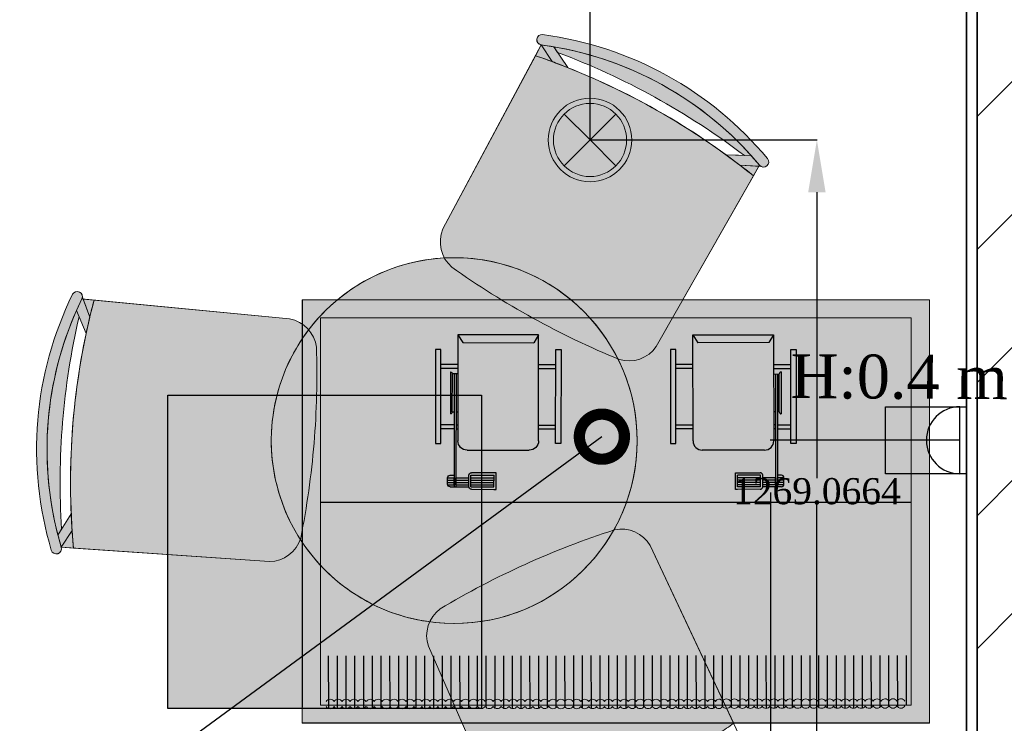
# Model space of a CAD drawing. Header units: inches. Extents: x -78787 to 29484, y -9517 to 23232.
# Tile 41 of 256: x -11656 to -9772, y 1234 to 2580. Entities that reach past the tile are written whole.
import ezdxf
from ezdxf import colors
from ezdxf.entities.mleader import LeaderData, LeaderLine
from ezdxf.math import Vec2, Vec3

# ---------------------------------------------------------------- set-up
doc = ezdxf.new("R2010")
doc.units = ezdxf.units.IN
doc.header["$MEASUREMENT"] = 0
doc.linetypes.add('Hidden', pattern=[317.5, 211.666667, -105.833333])
for name, color, linetype in [('- განათება', 7, 'Continuous'), ('- მექანიკური ნაწილი', 7, 'Continuous'), ('- საშტეფცელო როზეტები', 7, 'Continuous'), ('New_Structural - Bearing', 7, 'Continuous'), ('Structural - Bearing', 7, 'Continuous')]:
    doc.layers.add(name, color=color, linetype=linetype)
for name, color, linetype, lineweight in [('Drawing & Figure_Pen_No__1', 7, 'Continuous', 13), ('heating-cooling1', 7, 'Continuous', 0), ('HVAC Room Number', 7, 'Continuous', 0), ('New_Structural - Bearing_Pen_No__6', 5, 'Continuous', 35)]:
    doc.layers.add(name, color=color, linetype=linetype, lineweight=lineweight)
for name, color, linetype, lineweight, true_color in [('Drawing & Figure_Pen_No__62', 7, 'Continuous', 20, 0xaaaaaa), ('New_Interior - Lamp_Pen_No__77', 7, 'Continuous', 20, 0xffeb28), ('New_Structural - Bearing_Pen_No__57', 7, 'Continuous', 25, 0xdcd214), ('Structural - Bearing_Pen_No__102', 7, 'Continuous', 13, 0xcccccc)]:
    doc.layers.add(name, color=color, linetype=linetype, lineweight=lineweight, true_color=true_color)
doc.styles.add('CT', font='ARIALN.TTF', dxfattribs={"height": 200})
doc.styles.get("Standard").update_dxf_attribs({"font": 'arial.ttf'})
doc.dimstyles.get("Standard").update_dxf_attribs({"dimtxt": 0.18, "dimasz": 0.18, "dimexe": 0.18, "dimexo": 0.0625, "dimgap": 0.09, "dimtad": 0, "dimtih": 1, "dimtoh": 1, "dimdec": 4, "dimzin": 0, "dimdsep": 46, "dimtxsty": 'Standard', "dimcen": 0.09, "dimadec": 0, "dimazin": 0, "dimtfac": 1, "dimtdec": 4, "dimtofl": 0, "dimtmove": 0, "dimatfit": 3, "dimfxl": 1, "dimtolj": 1, "dimtzin": 0, "dimarcsym": 0})

# ---------------------------------------------------------------- blocks, each defined once
blk = doc.blocks.new('Wall_104', base_point=(-35063.8, 20838))
at = {"layer": 'New_Structural - Bearing_Pen_No__57', "linetype": 'Continuous', "lineweight": 25, "true_color": 0xdcd214}
h = blk.add_hatch(dxfattribs=at)
h.set_pattern_fill('MASONRY_BLOCK', color=52, style=0, pattern_type=2)
h.set_pattern_definition([(45, (0, 0), (-127.2792, 127.2792), [])])
h.paths.add_polyline_path([(-35083.8, 20879.6), (-35083.8, 23994.3), (-35163.8, 23994.3), (-35163.8, 20846.3)])
at = {"layer": 'New_Structural - Bearing_Pen_No__6', "color": 5, "linetype": 'Continuous', "lineweight": 35}
blk.add_line((-35163.8, 23994.3), (-35163.8, 20846.3), dxfattribs=at)
at = {"layer": 'New_Structural - Bearing_Pen_No__6', "color": 5, "linetype": 'Continuous', "lineweight": 35, "flags": 128}
blk.add_lwpolyline([(-35183.8, 23994.3), (-35183.8, 20838)], dxfattribs=at)
blk = doc.blocks.new('Beam_7', base_point=(-35008.8, 14663))
at = {"layer": 'Structural - Bearing_Pen_No__102', "color": 254, "linetype": 'Hidden', "lineweight": 13, "true_color": 0xcccccc}
blk.add_line((-35183.8, 20838), (-35183.8, 26488), dxfattribs=at)
blk = doc.blocks.new('- საშტეფცელო როზეტი IP22')
at = {"layer": '- საშტეფცელო როზეტები', "color": 5}
for p, q in [((8536.7, 3822.7), (8536.7, 3888.1)), ((8472.6, 3758.6), (8600.9, 3758.6))]:
    blk.add_line(p, q, dxfattribs=at)
blk.add_arc((8536.7, 3758.6), 64.1, 0, 180, dxfattribs=at)
blk = doc.blocks.new('1 ჩარჩო')
at = {"layer": '- საშტეფცელო როზეტები', "color": 5}
blk.add_lwpolyline([(7775.1, 3905.1), (7903.3, 3905.1), (7903.3, 3750.1), (7775.1, 3750.1)], close=True, dxfattribs=at)
blk = doc.blocks.new('asd1q3wdscqewdscx')
h = blk.add_hatch(color=8)
h.dxf.hatch_style = 1
h.paths.add_polyline_path([(45549, 30865), (45532, 30865), (45532, 30791), (45549, 30791)])
h.paths.add_polyline_path([(45549, 31289), (45532, 31289), (45532, 31215), (45549, 31215)])
h.paths.add_polyline_path([(45874, 31312), (45467, 31312), (45467, 31289), (45874, 31289)])
h.paths.add_polyline_path([(45811, 31289), (45794, 31289), (45794, 31231), (45811, 31231)])
h.paths.add_polyline_path([(45811, 31223), (45794, 31223), (45794, 31215), (45811, 31215)])
h = blk.add_hatch(color=7)
h.dxf.hatch_style = 1
h.paths.add_polyline_path([(45746.1, 31247), (45563.9, 31247, 0.376607), (45573, 31239), (45737, 31239, 0.376607)])
h = blk.add_hatch(color=256)
h.dxf.hatch_style = 1
h.paths.add_polyline_path([(46062, 31223), (46053, 31223), (46053, 31167), (46062, 31167)])
h.paths.add_polyline_path([(46053, 31258.8), (46053, 31231), (46062, 31231), (46062, 31248, 0.361621)])
h.paths.add_polyline_path([(46043, 31259), (46033, 31259), (46033, 31231), (46043, 31231)])
h.paths.add_polyline_path([(46023, 31259, 0.414214), (46012, 31248), (46012, 31231), (46023, 31231)])
h.paths.add_polyline_path([(46023, 31223), (46012, 31223), (46012, 31167), (46023, 31167)])
h.paths.add_polyline_path([(46043, 31223), (46033, 31223), (46033, 31167), (46043, 31167)])
h.paths.add_polyline_path([(46073, 31156, 0.414214), (46062, 31167), (46012, 31167, 0.414214), (46001, 31156), (46001, 31058), (46001, 31049), (46073, 31049), (46073, 31058)])
h.paths.add_polyline_path([(46062, 31058), (46012, 31058), (46012, 31158), (46062, 31158)], flags=16)
at = {"true_color": 0x8fa35c}
h = blk.add_hatch(color=55, dxfattribs=at)
h.dxf.hatch_style = 1
h.paths.add_polyline_path([(46053, 31223), (46043, 31223), (46043, 31167), (46053, 31167)])
h.paths.add_polyline_path([(46053, 31258.8, 0.045741), (46051, 31259), (46043, 31259), (46043, 31231), (46053, 31231)])
h.paths.add_polyline_path([(46033, 31259), (46023, 31259), (46023, 31231), (46033, 31231)])
h.paths.add_polyline_path([(46023, 31158), (46012, 31158), (46012, 31058), (46023, 31058)])
h.paths.add_polyline_path([(46033, 31158), (46023, 31158), (46023, 31058), (46033, 31058)])
h.paths.add_polyline_path([(46043, 31158), (46033, 31158), (46033, 31058), (46043, 31058)])
h.paths.add_polyline_path([(46053, 31158), (46043, 31158), (46043, 31058), (46053, 31058)])
h.paths.add_polyline_path([(46062, 31158), (46053, 31158), (46053, 31058), (46062, 31058)])
at = {"true_color": 0xb4794b}
h = blk.add_hatch(color=35, dxfattribs=at)
h.dxf.hatch_style = 1
h.paths.add_polyline_path([(45903, 31174.6, 0.414214), (45862.6, 31215), (45403, 31215), (45437, 31193.9), (45437, 30886.1), (45403, 30865), (45862.6, 30865, 0.414214), (45903, 30905.4)])
h = blk.add_hatch(color=7)
h.dxf.hatch_style = 1
h.paths.add_polyline_path([(45737, 31239), (45573, 31239), (45573, 31231), (45737, 31231)])
at = {"true_color": 0x40b2bf}
h = blk.add_hatch(color=143, dxfattribs=at)
h.dxf.hatch_style = 1
h.paths.add_polyline_path([(45737, 31231), (45573, 31231), (45573, 31223), (45737, 31223)])
h = blk.add_hatch(color=7)
h.dxf.hatch_style = 1
h.paths.add_polyline_path([(45737, 31223), (45573, 31223), (45573, 31215), (45737, 31215)])
h = blk.add_hatch(color=143, dxfattribs=at)
h.dxf.hatch_style = 1
h.paths.add_polyline_path([(46062, 31231), (46053, 31231), (46023, 31231), (45737, 31231), (45737, 31223), (46062, 31223)])
at = {"true_color": 0x8fa35c}
h = blk.add_hatch(color=55, dxfattribs=at)
h.dxf.hatch_style = 1
h.paths.add_polyline_path([(46033, 31223), (46023, 31223), (46023, 31167), (46033, 31167)])
h = blk.add_hatch(color=8)
h.dxf.hatch_style = 1
h.paths.add_polyline_path([(45811, 30865), (45794, 30865), (45794, 30791), (45811, 30791)])
h = blk.add_hatch(color=8)
h.dxf.hatch_style = 1
h.paths.add_polyline_path([(45874, 30791), (45467, 30791), (45467, 30768), (45874, 30768)])
for p, q in [((45467, 31289), (45467, 31312)), ((45467, 31312), (45874, 31312)), ((45874, 31289), (45467, 31289)), ((45532, 31215), (45532, 31289)), ((45549, 31215), (45549, 31289)), ((45794, 31231), (45794, 31289)), ((45811, 31231), (45811, 31289)), ((45874, 31312), (45874, 31289)), ((45563.9, 31247), (45746.1, 31247)), ((46012, 31248), (46012, 31231)), ((46051, 31259), (46023, 31259)), ((46023, 31259), (46023, 31231)), ((46033, 31259), (46033, 31231)), ((46043, 31259), (46043, 31231)), ((46053, 31259), (46053, 31231)), ((46062, 31248), (46062, 31167)), ((45403, 31215), (45862.6, 31215)), ((45403, 31215), (45437, 31193.9)), ((45403, 30865), (45403, 31215)), ((45573, 31215), (45573, 31239)), ((45737, 31239), (45573, 31239)), ((45573, 31231), (46062, 31231)), ((45573, 31223), (46062, 31223)), ((45737, 31239), (45737, 31231)), ((45737, 31223), (45737, 31215)), ((45794, 31223), (45794, 31215)), ((45811, 31223), (45811, 31215)), ((46053, 31231), (46023, 31231)), ((46053, 31223), (46023, 31223)), ((46023, 31223), (46023, 31167)), ((46033, 31223), (46033, 31167)), ((46043, 31223), (46043, 31167)), ((46053, 31231), (46062, 31231)), ((46053, 31223), (46062, 31223)), ((46053, 31223), (46053, 31167)), ((45437, 31193.9), (45437, 30886.1)), ((45903, 31174.6), (45903, 30905.4)), ((46062, 31167), (46012, 31167)), ((46001, 31058), (46001, 31156)), ((46062, 31158), (46012, 31158)), ((46012, 31158), (46012, 31058)), ((46023, 31158), (46023, 31058)), ((46033, 31158), (46033, 31058)), ((46043, 31158), (46043, 31058)), ((46053, 31158), (46053, 31058)), ((46062, 31158), (46062, 31058)), ((46073, 31156), (46073, 31058)), ((46001, 31049), (46001, 31058)), ((46073, 31049), (46001, 31049)), ((46062, 31058), (46012, 31058)), ((46073, 31058), (46073, 31049)), ((45403, 30865), (45437, 30886.1)), ((45862.6, 30865), (45403, 30865)), ((45532, 30865), (45532, 30791)), ((45549, 30865), (45549, 30791)), ((45794, 30865), (45794, 30791)), ((45811, 30865), (45811, 30791)), ((45874, 30791), (45467, 30791)), ((45467, 30791), (45467, 30768)), ((45874, 30768), (45874, 30791)), ((45467, 30768), (45874, 30768))]:
    blk.add_line(p, q)
for centre, radius, start, end in [((45573, 31248.2), 9.19, 187.4531, 270), ((45737, 31248.2), 9.19, 270, 352.5469), ((46023, 31248), 11, 90, 180), ((46051, 31248), 11, 0, 90), ((45862.6, 31174.6), 40.4, 0, 90), ((46012, 31156), 11, 90, 180), ((46062, 31156), 11, 0, 90), ((45862.6, 30905.4), 40.4, 270, 0)]:
    blk.add_arc(centre, radius, start, end)
blk = doc.blocks.new('asdasda')
at = {"lineweight": 0, "true_color": 0xffffff}
h = blk.add_hatch(color=7, dxfattribs=at)
h.dxf.hatch_style = 1
h.paths.add_polyline_path([(757.4, 504.2), (22.6, 504.2), (22.6, 22.6), (757.4, 22.6)], flags=0)
h.paths.add_polyline_path([(780, 526.8), (0, 526.8), (0, 0), (780, 0)])
h.paths.add_polyline_path([(22.6, 504.2), (757.4, 504.2), (757.4, 22.6), (22.6, 22.6)], flags=16)
h = blk.add_hatch(color=7, dxfattribs=at)
h.dxf.hatch_style = 1
h.paths.add_polyline_path([(757.4, 504.2), (22.6, 504.2), (22.6, 22.6), (757.4, 22.6)])
h = blk.add_hatch(color=7)
h.dxf.hatch_style = 1
h.paths.add_polyline_path([(22.8, 255.2), (22.8, 243.7), (757.4, 244.3), (757.4, 255.8)])
at = {"true_color": 0xfb1004}
h = blk.add_hatch(color=1, dxfattribs=at)
h.dxf.hatch_style = 1
h.set_gradient(color1=(255, 0, 0), color2=(0, 0, 255), tint=1)
h.paths.add_polyline_path([(740.4, 210.2), (740.4, 134.5, -1), (717.1, 134.4), (717, 209.8, 1), (673.8, 209.8), (673.9, 134.5, -1.005911), (650.8, 134.2), (650.7, 210, 1.002343), (607.7, 209.6), (607.8, 134.4, -1), (584.4, 134.3), (584.4, 210, 1.002343), (541.4, 209.6), (541.4, 134.3, -1), (518.1, 134.3), (518, 209.7, 1), (474.8, 209.6), (474.9, 134.2, -1), (451.8, 134), (451.7, 209.8, 1.00525), (408.7, 209.3), (408.8, 134.3, -1), (385.4, 134.3), (385.4, 209.7, 1), (342.1, 209.6), (342.2, 134.3, -1.005302), (319.1, 133.9), (319, 209.7, 1.00522), (276, 209.2), (276.1, 134.2, -1), (252.8, 134.2), (252.7, 209.8, 1.005275), (209.7, 209.3), (209.8, 134.3, -1), (186.4, 134.3), (186.4, 209.7, 1.005275), (143.4, 209.2), (143.4, 134.2, -1), (120.1, 134.2), (120, 209.8, 1.005275), (77, 209.3), (77.1, 134.3, -1), (53.8, 134.3), (53.7, 209.6, 0.415483), (31.5, 231.6), (22.6, 231.6), (22.6, 221.5), (32, 221.5, -0.414214), (43.6, 209.9), (43.7, 134.6, 0.999973), (86.9, 134.6), (86.9, 209.7, -1.008192), (110, 210.1), (110, 134.5, 1.011383), (153.3, 135.1), (153.2, 209.9, -0.994909), (176.3, 210.1), (176.4, 134.6, 1.011379), (219.6, 135.1), (219.5, 210, -0.994909), (242.6, 210.1), (242.7, 134.5, 1), (285.9, 134.5), (285.9, 209.9, -0.994909), (309, 210.1), (309, 134.4, 1), (352.3, 134.5), (352.2, 209.9), (352.2, 210, -1), (375.3, 210.2), (375.4, 134.6, 1), (418.6, 134.7), (418.5, 210, -0.994909), (441.6, 210.2), (441.7, 134.6, 1), (484.9, 134.6), (484.9, 210, -1), (508, 210.2), (508, 134.6, 1), (551.3, 134.6), (551.2, 210, -1), (574.3, 210.3), (574.4, 134.7, 1), (617.6, 134.7), (617.5, 210.1, -1), (640.6, 210.3), (640.7, 134.7, 1), (683.9, 134.8), (683.9, 210.1, -1), (707, 210.4), (707, 134.8, 1), (750.3, 134.8), (750.2, 210.2, -0.303251), (757.4, 221), (757.4, 231.4, 0.354482)])
h = blk.add_hatch(color=250)
h.dxf.hatch_style = 1
h.paths.add_polyline_path([(757.4, 97.8), (757.4, 109.3), (22.6, 108.7), (22.6, 97.2)])
h = blk.add_hatch(color=7)
h.dxf.hatch_style = 1
h.paths.add_polyline_path([(22.9, 102), (22.9, 90.5), (757.4, 91.1), (757.4, 102.6)])
blk.add_line((22.6, 275), (757.4, 275))
at = {"color": 250}
blk.add_line((780, 0), (0, 0), dxfattribs=at)
for points in [[(0, 526.8), (0, 20)], [(32.5, 83.8), (32.6, 18.6)], [(43.4, 83.8), (43.5, 18.2)], [(54.3, 83.8), (54.3, 18.1)], [(65.2, 83.8), (65.2, 18.2)], [(76.1, 83.8), (76.1, 18.4)], [(86.9, 83.8), (87, 18.5)], [(97.8, 83.9), (97.9, 19.1)], [(108.7, 83.9), (108.8, 20)], [(119.6, 83.9), (119.7, 20.2)], [(130.5, 83.9), (130.5, 19.2)], [(141.4, 83.9), (141.4, 18.6)], [(152.3, 83.9), (152.3, 18.3)], [(163.2, 83.9), (163.2, 18.1)], [(174, 83.9), (174.1, 18.1)], [(184.9, 83.9), (185, 18.4)], [(195.8, 83.9), (195.9, 18.8)], [(206.7, 83.9), (206.7, 19.4)], [(217.6, 84), (217.6, 20.5)], [(228.5, 84), (228.5, 19.9)], [(239.4, 84), (239.4, 19.1)], [(250.2, 84), (250.3, 18.6)], [(261.1, 84), (261.2, 18.3)], [(272, 84), (272.1, 18.2)], [(282.9, 84), (283, 18.3)], [(293.8, 84), (293.8, 18.6)], [(304.7, 84), (304.7, 19.1)], [(315.6, 84), (315.6, 19.4)], [(326.4, 84), (326.5, 20.5)], [(337.3, 84.1), (337.4, 19.7)], [(348.2, 84.1), (348.3, 19)], [(359.1, 84.1), (359.2, 18.5)], [(370, 84.1), (370, 18.2)], [(380.9, 84.1), (380.9, 18.1)], [(391.8, 84.1), (391.8, 18.2)], [(402.6, 84.1), (402.7, 18.5)], [(413.5, 84.1), (413.6, 19)], [(424.4, 84.1), (424.5, 19.8)], [(435.3, 84.1), (435.4, 20.6)], [(446.2, 84.1), (446.2, 19.5)], [(457.1, 84.2), (457.1, 18.8)], [(468, 84.2), (468, 18.4)], [(478.8, 84.2), (478.9, 18.2)], [(489.7, 84.2), (489.8, 18.2)], [(500.6, 84.2), (500.7, 18.4)], [(511.5, 84.2), (511.6, 18.7)], [(522.4, 84.2), (522.4, 20.6)], [(533.3, 84.2), (533.3, 20.2)], [(544.2, 84.2), (544.2, 19.4)], [(555, 84.2), (555.1, 18.9)], [(565.9, 84.2), (566, 18.6)], [(576.8, 84.3), (576.9, 18.5)], [(587.7, 84.3), (587.8, 18.6)], [(598.6, 84.3), (598.6, 18.9)], [(609.5, 84.3), (609.5, 19.4)], [(620.4, 84.3), (620.4, 20.2)], [(631.2, 84.3), (631.3, 21.1)], [(642.1, 84.3), (642.2, 20)], [(653, 84.3), (653.1, 19.3)], [(663.9, 84.3), (664, 18.9)], [(674.8, 84.3), (674.8, 18.6)], [(685.7, 84.3), (685.7, 18.6)], [(696.6, 84.4), (696.6, 18.8)], [(707.4, 84.4), (707.5, 19.1)], [(718.3, 84.4), (718.4, 19.7)], [(729.2, 84.4), (729.3, 20.7)], [(740.1, 84.4), (740.2, 20.7)], [(751, 84.4), (751, 22.6)]]:
    blk.add_lwpolyline(points, dxfattribs=at)
at = {"layer": 'heating-cooling1'}
blk.add_lwpolyline([(0, 526.8), (780, 526.8), (780, 0), (0, 0), (0, 526.8)], dxfattribs=at)
blk.add_lwpolyline([(22.6, 504.2), (757.4, 504.2), (757.4, 22.6), (22.6, 22.6)], close=True, dxfattribs=at)
at = {"layer": 'HVAC Room Number', "color": 250}
for points in [[(39.8, 27, 0.553217), (29.9, 27)], [(49.6, 27, 0.553217), (39.8, 27)], [(59.5, 27, 0.553217), (49.6, 27)], [(69.3, 27.1, 0.553217), (59.5, 27)], [(79.2, 27.1, 0.553217), (69.3, 27.1)], [(89.6, 27, 0.553217), (79.8, 27)], [(99.5, 27, 0.553217), (89.6, 27)], [(109.4, 27, 0.553217), (99.5, 27)], [(119.2, 27, 0.553217), (109.4, 27)], [(129.1, 27, 0.553217), (119.2, 27)], [(139, 27, 0.553217), (129.1, 27)], [(148.8, 27, 0.553217), (139, 27)], [(158.7, 27, 0.553217), (148.8, 27)], [(168.5, 27, 0.553217), (158.7, 27)], [(178.4, 27, 0.553217), (168.5, 27)], [(188.3, 27, 0.553217), (178.4, 27)], [(198.1, 27, 0.553217), (188.3, 27)], [(208, 27.1, 0.553217), (198.1, 27)], [(217.9, 27.1, 0.553217), (208, 27.1)], [(227.7, 27.1, 0.553217), (217.9, 27.1)], [(237.6, 27.1, 0.553217), (227.7, 27.1)], [(247.4, 27.1, 0.553217), (237.6, 27.1)], [(257.3, 27.1, 0.553217), (247.4, 27.1)], [(267.2, 27.1, 0.553217), (257.3, 27.1)], [(277, 27.1, 0.553217), (267.2, 27.1)], [(286.9, 27.1, 0.553217), (277, 27.1)], [(296.8, 27.1, 0.553217), (286.9, 27.1)], [(306.6, 27.1, 0.553217), (296.8, 27.1)], [(316.8, 27, 0.553217), (306.9, 27)], [(326.7, 27, 0.553217), (316.8, 27)], [(336.5, 27, 0.553217), (326.7, 27)], [(346.4, 27, 0.553217), (336.5, 27)], [(356.3, 27, 0.553217), (346.4, 27)], [(366.1, 27, 0.553217), (356.3, 27)], [(376, 27, 0.553217), (366.1, 27)], [(385.8, 27, 0.553217), (376, 27)], [(395.7, 27, 0.553217), (385.8, 27)], [(405.6, 27, 0.553217), (395.7, 27)], [(415.4, 27, 0.553217), (405.6, 27)], [(425.3, 27.1, 0.553217), (415.4, 27)], [(435.2, 27.1, 0.553217), (425.3, 27.1)], [(445, 27.1, 0.553217), (435.2, 27.1)], [(454.9, 27.1, 0.553217), (445, 27.1)], [(464.7, 27.1, 0.553217), (454.9, 27.1)], [(474.6, 27.1, 0.553217), (464.7, 27.1)], [(484.5, 27.1, 0.553217), (474.6, 27.1)], [(494.3, 27.1, 0.553217), (484.5, 27.1)], [(504.2, 27.1, 0.553217), (494.3, 27.1)], [(514.1, 27.1, 0.553217), (504.2, 27.1)], [(522.7, 27.4, 0.610733), (514.1, 27.1)], [(532.5, 27.4, 0.553217), (522.7, 27.4)], [(542.4, 27.4, 0.553217), (532.5, 27.4)], [(552.3, 27.4, 0.553217), (542.4, 27.4)], [(562.1, 27.4, 0.553217), (552.3, 27.4)], [(572, 27.4, 0.553217), (562.1, 27.4)], [(581.9, 27.4, 0.553217), (572, 27.4)], [(591.7, 27.4, 0.553217), (581.9, 27.4)], [(601.6, 27.5, 0.553217), (591.7, 27.4)], [(611.4, 27.5, 0.553217), (601.6, 27.5)], [(621.3, 27.5, 0.553217), (611.4, 27.5)], [(631.2, 27.5, 0.553217), (621.3, 27.5)], [(641, 27.5, 0.553217), (631.2, 27.5)], [(650.9, 27.5, 0.553217), (641, 27.5)], [(660.8, 27.5, 0.553217), (650.9, 27.5)], [(670.6, 27.5, 0.553217), (660.8, 27.5)], [(680.5, 27.5, 0.553217), (670.6, 27.5)], [(690.3, 27.5, 0.553217), (680.5, 27.5)], [(700.2, 27.5, 0.553217), (690.3, 27.5)], [(710.1, 27.5, 0.553217), (700.2, 27.5)], [(719.9, 27.5, 0.553217), (710.1, 27.5)], [(729.8, 27.6, 0.553217), (719.9, 27.5)], [(739.7, 27.6, 0.553217), (729.8, 27.6)], [(749.5, 27.6, 0.553217), (739.7, 27.6)], [(29.9, 20.8, 0.553217), (39.8, 20.8)], [(39.8, 20.8, 0.553217), (49.6, 20.8)], [(49.6, 20.8, 0.553217), (59.5, 20.9)], [(59.5, 20.9, 0.553217), (69.3, 20.9)], [(69.3, 20.9, 0.553217), (79.2, 20.9)], [(79.8, 20.8, 0.553217), (89.7, 20.8)], [(89.7, 20.8, 0.553217), (99.5, 20.8)], [(99.5, 20.8, 0.553217), (109.4, 20.8)], [(109.4, 20.8, 0.553217), (119.2, 20.8)], [(119.2, 20.8, 0.553217), (129.1, 20.8)], [(129.1, 20.8, 0.553217), (139, 20.8)], [(139, 20.8, 0.553217), (148.8, 20.8)], [(148.8, 20.8, 0.553217), (158.7, 20.8)], [(158.7, 20.8, 0.553217), (168.6, 20.8)], [(168.6, 20.8, 0.553217), (178.4, 20.8)], [(178.4, 20.8, 0.553217), (188.3, 20.9)], [(188.3, 20.9, 0.553217), (198.1, 20.9)], [(198.1, 20.9, 0.553217), (208, 20.9)], [(208, 20.9, 0.553217), (217.9, 20.9)], [(217.9, 20.9, 0.553217), (227.7, 20.9)], [(227.7, 20.9, 0.553217), (237.6, 20.9)], [(237.6, 20.9, 0.553217), (247.5, 20.9)], [(247.5, 20.9, 0.553217), (257.3, 20.9)], [(257.3, 20.9, 0.553217), (267.2, 20.9)], [(267.2, 20.9, 0.553217), (277, 20.9)], [(277, 20.9, 0.553217), (286.9, 20.9)], [(286.9, 20.9, 0.553217), (296.8, 20.9)], [(296.8, 20.9, 0.553217), (306.6, 21)], [(306.9, 20.8, 0.553217), (316.8, 20.8)], [(316.8, 20.8, 0.553217), (326.7, 20.8)], [(326.7, 20.8, 0.553217), (336.5, 20.8)], [(336.5, 20.8, 0.553217), (346.4, 20.8)], [(346.4, 20.8, 0.553217), (356.3, 20.8)], [(356.3, 20.8, 0.553217), (366.1, 20.8)], [(366.1, 20.8, 0.553217), (376, 20.8)], [(376, 20.8, 0.553217), (385.8, 20.8)], [(385.8, 20.8, 0.553217), (395.7, 20.8)], [(395.7, 20.8, 0.553217), (405.6, 20.9)], [(405.6, 20.9, 0.553217), (415.4, 20.9)], [(415.4, 20.9, 0.553217), (425.3, 20.9)], [(425.3, 20.9, 0.553217), (435.2, 20.9)], [(435.2, 20.9, 0.553217), (445, 20.9)], [(445, 20.9, 0.553217), (454.9, 20.9)], [(454.9, 20.9, 0.553217), (464.7, 20.9)], [(464.7, 20.9, 0.553217), (474.6, 20.9)], [(474.6, 20.9, 0.553217), (484.5, 20.9)], [(484.5, 20.9, 0.553217), (494.3, 20.9)], [(494.3, 20.9, 0.553217), (504.2, 20.9)], [(504.2, 20.9, 0.553217), (514.1, 20.9)], [(514.1, 20.9, 0.671613), (522.7, 21.2)], [(522.7, 21.2, 0.553217), (532.6, 21.2)], [(532.6, 21.2, 0.553217), (542.4, 21.2)], [(542.4, 21.2, 0.553217), (552.3, 21.2)], [(552.3, 21.2, 0.553217), (562.1, 21.2)], [(562.1, 21.2, 0.553217), (572, 21.2)], [(572, 21.2, 0.553217), (581.9, 21.2)], [(581.9, 21.2, 0.553217), (591.7, 21.3)], [(591.7, 21.3, 0.553217), (601.6, 21.3)], [(601.6, 21.3, 0.553217), (611.5, 21.3)], [(611.5, 21.3, 0.553217), (621.3, 21.3)], [(621.3, 21.3, 0.553217), (631.2, 21.3)], [(631.2, 21.3, 0.553217), (641, 21.3)], [(641, 21.3, 0.553217), (650.9, 21.3)], [(650.9, 21.3, 0.553217), (660.8, 21.3)], [(660.8, 21.3, 0.553217), (670.6, 21.3)], [(670.6, 21.3, 0.553217), (680.5, 21.3)], [(680.5, 21.3, 0.553217), (690.3, 21.3)], [(690.3, 21.3, 0.553217), (700.2, 21.3)], [(700.2, 21.3, 0.553217), (710.1, 21.4)], [(710.1, 21.4, 0.553217), (719.9, 21.4)], [(719.9, 21.4, 0.553217), (729.8, 21.4)], [(729.8, 21.4, 0.553217), (739.7, 21.4)], [(739.7, 21.4, 0.553217), (749.5, 21.4)]]:
    blk.add_lwpolyline(points, format="xyb", dxfattribs=at)
at = {"yscale": 0.2868831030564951, "zscale": 0.2868831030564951}
for p, xscale, rotation in [((9159.5, 13501.1), -0.286883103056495, 89.95250228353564), ((-8379.5, 13501.1), 0.2868831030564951, 270.0474656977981)]:
    blk.add_blockref('asd1q3wdscqewdscx', p, dxfattribs=dict(at, xscale=xscale, rotation=rotation))
blk = doc.blocks.new('600x600')
h = blk.add_hatch(color=6)
h.dxf.hatch_style = 1
h.paths.add_polyline_path([(-54793.2, 18677.9), (-55393.2, 18677.9), (-55393.2, 18077.9), (-54793.2, 18077.9)])
for p, q in [((-55393.2, 18677.9), (-54793.2, 18677.9)), ((-55393.2, 18077.9), (-55393.2, 18677.9)), ((-54793.2, 18677.9), (-54793.2, 18077.9)), ((-54793.2, 18077.9), (-55393.2, 18077.9))]:
    blk.add_line(p, q)
blk = doc.blocks.new('Recessed Spot')
at = {"layer": 'New_Interior - Lamp_Pen_No__77', "color": 2, "linetype": 'Continuous', "lineweight": 20, "true_color": 0xffeb28}
for q in [(-49.5, 49.5), (49.5, 49.5), (-49.5, -49.5), (49.5, -49.5)]:
    blk.add_line((0, 0), q, dxfattribs=at)
at = {"layer": 'New_Interior - Lamp_Pen_No__77', "color": 2, "linetype": 'Continuous', "lineweight": 20, "true_color": 0xffeb28, "flags": 128}
blk.add_lwpolyline([(80, 0, 1), (-80, 0, 1)], format="xyb", close=True, dxfattribs=at)
at = {"layer": 'New_Interior - Lamp_Pen_No__77', "color": 2, "linetype": 'Continuous', "lineweight": 20, "true_color": 0xffeb28}
blk.add_circle((0, 0), 70, dxfattribs=at)
blk = doc.blocks.new('_DotSmall')
at = {"color": 0, "linetype": 'ByBlock', "const_width": 0.5}
blk.add_lwpolyline([(-0.0625, 0, 1), (0.0625, 0, 1)], format="xyb", close=True, dxfattribs=at)
blk = doc.blocks.new('*D608')
at = {"layer": '- განათება', "color": 0, "lineweight": -2, "transparency": 16777216}
for p, q in [((-11864.7, 2350.2), (-11864.7, 2784.4)), ((-11764.7, 2784.2), (-11341.6, 2784.2)), ((-10664.7, 2784.2), (-11042.4, 2784.2)), ((-10564.7, 2350.2), (-10564.7, 2784.4))]:
    blk.add_line(p, q, dxfattribs=at)
at = {"layer": '- განათება', "color": 0, "transparency": 16777216}
for points in [[(-11764.7, 2800.9), (-11764.7, 2767.5), (-11864.7, 2784.2)], [(-10664.7, 2800.9), (-10664.7, 2767.5), (-10564.7, 2784.2)]]:
    blk.add_solid(points, dxfattribs=at)
at = {"layer": 'Defpoints', "color": 0, "transparency": 16777216}
for p in [(-10564.7, 2784.2), (-11864.7, 2350.1), (-10564.7, 2350.1)]:
    blk.add_point(p, dxfattribs=at)
at = {"layer": '- განათება', "color": 0, "transparency": 16777216, "insert": (-11192, 2784.2), "char_height": 50, "attachment_point": 5}
blk.add_mtext('\\A1;{\\fSylfaen|b0|i0|c0|p18;1300.0000}', dxfattribs=at)
blk = doc.blocks.new('*D629')
at = {"layer": '- განათება', "color": 0, "lineweight": -2, "transparency": 16777216}
for p, q in [((-10564.7, 2350.1), (-10130.4, 2350.1)), ((-10130.6, 2250.1), (-10130.6, 1703.1)), ((-10130.6, 1181), (-10130.6, 1651.7)), ((-10564.7, 1081), (-10130.4, 1081))]:
    blk.add_line(p, q, dxfattribs=at)
at = {"layer": '- განათება', "color": 0, "transparency": 16777216}
for points in [[(-10147.3, 2250.1), (-10114, 2250.1), (-10130.6, 2350.1)], [(-10147.3, 1181), (-10114, 1181), (-10130.6, 1081)]]:
    blk.add_solid(points, dxfattribs=at)
at = {"layer": 'Defpoints', "color": 0, "transparency": 16777216}
for p in [(-10564.7, 2350.1), (-10564.7, 1081), (-10130.6, 1081)]:
    blk.add_point(p, dxfattribs=at)
at = {"layer": '- განათება', "color": 0, "transparency": 16777216, "insert": (-10130.6, 1677.4), "char_height": 50, "attachment_point": 5}
blk.add_mtext('\\A1;{\\fSylfaen|b0|i0|c0|p18;1269.0664}', dxfattribs=at)
blk = doc.blocks.new('*D1196')
at = {"layer": '- საშტეფცელო როზეტები', "color": 0, "lineweight": -2, "transparency": 16777216}
for p, q in [((-9857.1, 1775.4), (-10219.8, 1775.4)), ((-10219.6, 1675.4), (-10219.6, 1056.7)), ((-10219.6, 585.7), (-10219.6, 1005.3)), ((-9844.1, 485.7), (-10219.8, 485.7))]:
    blk.add_line(p, q, dxfattribs=at)
at = {"layer": '- საშტეფცელო როზეტები', "color": 0, "transparency": 16777216}
for points in [[(-10236.3, 1675.4), (-10202.9, 1675.4), (-10219.6, 1775.4)], [(-10236.3, 585.7), (-10202.9, 585.7), (-10219.6, 485.7)]]:
    blk.add_solid(points, dxfattribs=at)
at = {"layer": 'Defpoints', "color": 0, "transparency": 16777216}
for p in [(-10219.6, 1775.4), (-9857, 1775.4), (-9844.1, 485.7)]:
    blk.add_point(p, dxfattribs=at)
at = {"layer": '- საშტეფცელო როზეტები', "color": 0, "transparency": 16777216, "insert": (-10219.6, 1031), "char_height": 50, "attachment_point": 5}
blk.add_mtext('\\A1;{\\fSylfaen|b0|i0|c0|p18;1289.7157}', dxfattribs=at)

msp = doc.modelspace()

# ---------------------------------------------------------------- hatches: boundary and pattern name
at = {"layer": 'Drawing & Figure_Pen_No__62', "linetype": 'Continuous', "lineweight": 20, "true_color": 0xaaaaaa}
for points in [[(-10655.40422, 2551.82267, 0.9850780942), (-10658.02899, 2531.99566, -0.1884020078), (-10240.42995, 2301.73361, 0.9850780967), (-10225.0636, 2314.53498, 0.1883998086)], [(-10658.02899, 2531.99566), (-10669.04071, 2511.376, -0.0060954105), (-10637.42549, 2500.11259)], [(-10658.02899, 2531.99566), (-10637.42549, 2500.11259, -0.0058933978), (-10607.12787, 2488.49272), (-10634.06345, 2528.37432, 0.009248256)], [(-10634.06345, 2528.37432), (-10626.69188, 2517.45977, -0.073421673), (-10269.44718, 2320.47681), (-10304.38516, 2321.56189, -0.0058933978), (-10278.38871, 2302.14149), (-10241.56152, 2299.74493), (-10240.42995, 2301.73361), (-10256.28282, 2320.06795, 0.1693138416)], [(-10829.26514, 2106.8187, 0.0286525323), (-10674.0041, 2009.21747, 0.0286525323), (-10508.60253, 1930.00693, 0.3269331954), (-10437.88524, 1954.71737), (-10251.99051, 2281.41659, 0.0060954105), (-10278.38871, 2302.14149), (-10304.38516, 2321.56189, 0.0750812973), (-10669.04071, 2511.376), (-10846.10993, 2179.81044, 0.3269331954)], [(-10241.56152, 2299.74493), (-10278.38871, 2302.14149, -0.0060954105), (-10251.99051, 2281.41659)], [(-10787.30236, 2122.8363, 1), (-10861.87761, 1426.82018, 1)], [(-11595.47019, 1564.9125, 0.9850780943), (-11576.30447, 1570.62873, -0.1884020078), (-11537.0345, 2045.88386, 0.9850780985), (-11555.00203, 2054.66838, 0.1883998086)], [(-11547.27889, 2023.91766, 0.1693138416), (-11582.80444, 1593.9785), (-11575.86078, 1605.17015, -0.073421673), (-11542.26638, 2011.73808), (-11528.96325, 1979.41368, -0.0058933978), (-11521.87761, 2011.08009), (-11534.75692, 2045.66489), (-11537.0345, 2045.88386)], [(-11552.98435, 1569.01625), (-11177.99512, 1543.08746, 0.3269331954), (-11118.28231, 1588.31932, 0.0286525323), (-11092.74025, 1769.92217, 0.0286525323), (-11088.128, 1953.25443, 0.3269331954), (-11139.60668, 2007.67396), (-11513.76599, 2043.64675, 0.0060954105), (-11521.87761, 2011.08009), (-11528.96325, 1979.41368, 0.0750812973)], [(-11534.75692, 2045.66489), (-11521.87761, 2011.08009, -0.0060954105), (-11513.76599, 2043.64675)], [(-11576.30447, 1570.62873), (-11555.64053, 1602.47265, -0.0058933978), (-11557.43241, 1634.8726), (-11582.80444, 1593.9785, 0.009248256)], [(-11576.30447, 1570.62873), (-11552.98435, 1569.01625, -0.0060954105), (-11555.64053, 1602.47265)], [(-10723.34919, 1036.77221, 0.0750812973), (-10344.9847, 1197.53096), (-10317.5511, 1214.86202, 0.0060954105), (-10289.61512, 1233.46221), (-10449.43044, 1573.68022, 0.3269331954), (-10518.00216, 1603.83747, 0.0286525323), (-10689.08416, 1537.78492, 0.0286525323), (-10851.49271, 1452.60597, 0.3269331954), (-10873.98595, 1381.15252)]]:
    msp.add_hatch(color=253, dxfattribs=at).paths.add_polyline_path(points)

# ---------------------------------------------------------------- linework, layer by layer
at = {"layer": 'Drawing & Figure_Pen_No__1', "color": 7, "linetype": 'Continuous', "lineweight": 13, "flags": 128}
for points in [[(-10655.40422, 2551.82267, 0.9850780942), (-10658.02899, 2531.99566, -0.1884020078), (-10240.42995, 2301.73361, 0.9850780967), (-10225.0636, 2314.53498, 0.1883998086)], [(-10658.02899, 2531.99566), (-10669.04071, 2511.376, -0.0060954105), (-10637.42549, 2500.11259)], [(-10658.02899, 2531.99566), (-10637.42549, 2500.11259, -0.0058933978), (-10607.12787, 2488.49272), (-10634.06345, 2528.37432, 0.009248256)], [(-10634.06345, 2528.37432), (-10626.69188, 2517.45977, -0.073421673), (-10269.44718, 2320.47681), (-10304.38516, 2321.56189, -0.0058933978), (-10278.38871, 2302.14149), (-10241.56152, 2299.74493), (-10240.42995, 2301.73361), (-10256.28282, 2320.06795, 0.1693138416)], [(-10829.26514, 2106.8187, 0.0286525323), (-10674.0041, 2009.21747, 0.0286525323), (-10508.60253, 1930.00693, 0.3269331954), (-10437.88524, 1954.71737), (-10251.99051, 2281.41659, 0.0060954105), (-10278.38871, 2302.14149), (-10304.38516, 2321.56189, 0.0750812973), (-10669.04071, 2511.376), (-10846.10993, 2179.81044, 0.3269331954)], [(-10241.56152, 2299.74493), (-10278.38871, 2302.14149, -0.0060954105), (-10251.99051, 2281.41659)], [(-10787.30236, 2122.8363, 1), (-10861.87761, 1426.82018, 1)], [(-11595.47019, 1564.9125, 0.9850780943), (-11576.30447, 1570.62873, -0.1884020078), (-11537.0345, 2045.88386, 0.9850780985), (-11555.00203, 2054.66838, 0.1883998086)], [(-11547.27889, 2023.91766, 0.1693138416), (-11582.80444, 1593.9785), (-11575.86078, 1605.17015, -0.073421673), (-11542.26638, 2011.73808), (-11528.96325, 1979.41368, -0.0058933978), (-11521.87761, 2011.08009), (-11534.75692, 2045.66489), (-11537.0345, 2045.88386)], [(-11552.98435, 1569.01625), (-11177.99512, 1543.08746, 0.3269331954), (-11118.28231, 1588.31932, 0.0286525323), (-11092.74025, 1769.92217, 0.0286525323), (-11088.128, 1953.25443, 0.3269331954), (-11139.60668, 2007.67396), (-11513.76599, 2043.64675, 0.0060954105), (-11521.87761, 2011.08009), (-11528.96325, 1979.41368, 0.0750812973)], [(-11534.75692, 2045.66489), (-11521.87761, 2011.08009, -0.0060954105), (-11513.76599, 2043.64675)], [(-11576.30447, 1570.62873), (-11555.64053, 1602.47265, -0.0058933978), (-11557.43241, 1634.8726), (-11582.80444, 1593.9785, 0.009248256)], [(-11576.30447, 1570.62873), (-11552.98435, 1569.01625, -0.0060954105), (-11555.64053, 1602.47265)], [(-10723.34919, 1036.77221, 0.0750812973), (-10344.9847, 1197.53096), (-10317.5511, 1214.86202, 0.0060954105), (-10289.61512, 1233.46221), (-10449.43044, 1573.68022, 0.3269331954), (-10518.00216, 1603.83747, 0.0286525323), (-10689.08416, 1537.78492, 0.0286525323), (-10851.49271, 1452.60597, 0.3269331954), (-10873.98595, 1381.15252)]]:
    msp.add_lwpolyline(points, format="xyb", close=True, dxfattribs=at)
for points in [[(-10658.02899, 2531.99566), (-10846.10993, 2179.81044, 0.3269331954), (-10829.26514, 2106.8187, 0.0286525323), (-10674.0041, 2009.21747)], [(-10251.99051, 2281.41659, 0.087148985), (-10669.04071, 2511.376)], [(-10269.44718, 2320.47681, 0.073421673), (-10626.69188, 2517.45977)], [(-10240.42995, 2301.73361), (-10437.88524, 1954.71737, -0.3269331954), (-10508.60253, 1930.00693, -0.0286525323), (-10674.0041, 2009.21747)], [(-11513.76599, 2043.64675, 0.087148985), (-11552.98435, 1569.01625)], [(-11537.0345, 2045.88386), (-11139.60668, 2007.67396, -0.3269331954), (-11088.128, 1953.25443, -0.0286525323), (-11092.74025, 1769.92217)], [(-11542.26638, 2011.73808, 0.073421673), (-11575.86078, 1605.17015)], [(-11576.30447, 1570.62873), (-11177.99512, 1543.08746, 0.3269331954), (-11118.28231, 1588.31932, 0.0286525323), (-11092.74025, 1769.92217)], [(-10279.67641, 1212.30447), (-10449.43044, 1573.68022, 0.3269331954), (-10518.00216, 1603.83747, 0.0286525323), (-10689.08416, 1537.78492)], [(-10713.98128, 1015.35563), (-10873.98595, 1381.15252, -0.3269331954), (-10851.49271, 1452.60597, -0.0286525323), (-10689.08416, 1537.78492)]]:
    msp.add_lwpolyline(points, format="xyb", dxfattribs=at)
for points in [[(-10637.42549, 2500.11259), (-10658.02899, 2531.99566)], [(-10607.12787, 2488.49272), (-10634.06345, 2528.37432)], [(-10304.38516, 2321.56189), (-10256.28282, 2320.06795)], [(-10278.38871, 2302.14149), (-10237.67212, 2299.49183)], [(-10226.61583, 2300.4239), (-10226.49888, 2300.51841)], [(-11541.49081, 2059.02488), (-11541.62489, 2059.09293)], [(-11521.87761, 2011.08009), (-11536.11714, 2049.31747)], [(-11528.96325, 1979.41368), (-11547.27889, 2023.91766)], [(-11557.43241, 1634.8726), (-11582.80444, 1593.9785)], [(-11555.64053, 1602.47265), (-11576.30447, 1570.62873)]]:
    msp.add_lwpolyline(points, dxfattribs=at)
at = {"layer": 'Drawing & Figure_Pen_No__1', "color": 7, "linetype": 'Continuous', "lineweight": 13}
msp.add_circle((-10824.58999, 1774.82824), 349.99997, dxfattribs=at)
for centre, radius, start, end in [((-10656.56756, 2541.88943), 10.00113, 83.32017793, 263.31046514), ((-10743.93018, 1882.4008), 675.24994, 39.78897259, 82.46677842), ((-10743.93018, 1882.4008), 655.24994, 39.78872924, 82.46702176), ((-10232.84301, 2308.24981), 10.00113, 218.94528589, 38.93557307), ((-10948.41455, 1757.99665), 675.24994, 153.93752082, 196.61532664), ((-11546.0843, 2050.14105), 10.00113, 333.09383411, 153.0841213), ((-10948.41455, 1757.99665), 655.24994, 153.93727747, 196.61556999), ((-11585.9303, 1567.91469), 10.00113, 197.46872616, 17.45901336)]:
    msp.add_arc(centre, radius, start, end, dxfattribs=at)
at = {"layer": 'Drawing & Figure_Pen_No__62', "color": 253, "linetype": 'Continuous', "lineweight": 20, "true_color": 0xaaaaaa}
for p, q in [((-10226.61583, 2300.4239), (-10226.49888, 2300.51841)), ((-11541.49081, 2059.02488), (-11541.62489, 2059.09293))]:
    msp.add_line(p, q, dxfattribs=at)

# ---------------------------------------------------------------- block references
at = {"layer": '- განათება', "color": 2, "linetype": 'Continuous', "lineweight": 20, "true_color": 0xffeb28, "zscale": 1000}
msp.add_blockref('Recessed Spot', (-10564.71743, 2350.11392), dxfattribs=at)
at = {"layer": '- მექანიკური ნაწილი', "lineweight": 0, "transparency": 33554687, "xscale": 1.538463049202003, "yscale": 1.538463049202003, "zscale": 1.538463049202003}
msp.add_blockref('asdasda', (-11115.43868, 1233.88417), dxfattribs=at)
at = {"layer": '- მექანიკური ნაწილი'}
msp.add_blockref('600x600', (44020.5485, -16816.1072), dxfattribs=at)
at = {"layer": '- საშტეფცელო როზეტები', "rotation": 90}
for name, p in [('1 ჩარჩო', (-6094.006, -6063.81288)), ('- საშტეფცელო როზეტი IP22', (-6098.48265, -6761.34681))]:
    msp.add_blockref(name, p, dxfattribs=at)
at = {"layer": 'New_Structural - Bearing', "color": 7, "lineweight": 35}
msp.add_blockref('Wall_104', (-9724.06848, -181.64486), dxfattribs=at)
at = {"layer": 'Structural - Bearing', "color": 254, "lineweight": 13, "true_color": 0xcccccc}
msp.add_blockref('Beam_7', (-9669.06848, -6356.64486), dxfattribs=at)

# ---------------------------------------------------------------- texts
at = {"layer": '- საშტეფცელო როზეტები', "color": 5, "insert": (-9765.11597, 1937.92045), "char_height": 83.9644685, "attachment_point": 3, "rotation": 359.68932566}
msp.add_mtext_dynamic_manual_height_columns('{\\fSylfaen|b0|i0|c0|p18;H:0.4 m}', width=710.9466492, gutter_width=1.70068, heights=[0], dxfattribs=at)

# ---------------------------------------------------------------- dimensions: what is measured, and where the dimension line sits
at = {"layer": '- განათება', "color": 1}
dim = msp.add_linear_dim(base=(-10564.71743, 2784.21035), p1=(-11864.71743, 2350.11392), p2=(-10564.71743, 2350.11392), text='{\\fSylfaen|b0|i0|c0|p18;<>}', dimstyle='Standard', override={"dimtxt": 50, "dimasz": 100}, dxfattribs=at)
dim.commit()
dim.dimension.update_dxf_attribs({"geometry": '*D608', "text_midpoint": (-11192, 2784.21035), "dimtype": 160})
dim = msp.add_linear_dim(base=(-10130.621, 1081.04749), p1=(-10564.71743, 2350.11392), p2=(-10564.71743, 1081.04749), angle=270, text='{\\fSylfaen|b0|i0|c0|p18;<>}', dimstyle='Standard', override={"dimtxt": 50, "dimasz": 100}, dxfattribs=at)
dim.commit()
dim.dimension.update_dxf_attribs({"geometry": '*D629', "text_midpoint": (-10130.621, 1677.3965), "dimtype": 160})
at = {"layer": '- საშტეფცელო როზეტები', "color": 1}
dim = msp.add_linear_dim(base=(-10219.596897, 1775.394785), p1=(-9844.068482, 485.679039), p2=(-9857.03963, 1775.394785), angle=90, text='{\\fSylfaen|b0|i0|c0|p18;<>}', dimstyle='Standard', override={"dimtxt": 50, "dimasz": 100}, dxfattribs=at)
dim.commit()
dim.dimension.update_dxf_attribs({"geometry": '*D1196', "text_midpoint": (-10219.596897, 1031), "dimtype": 160})

# ---------------------------------------------------------------- leaders
at = {"layer": '- მექანიკური ნაწილი', "color": 7}
ml = msp.add_multileader_mtext('Standard', dxfattribs=at)
ml.set_content('{\\fSylfaen|b1|i0|c0|p18;\\C1;DB-HVAC\\C7;  \\fSylfaen|b0|i0|c0|p18;\\C1;QF-14          \\C7;N2XH-3X2.5}', color=7, style='CT')
ml.set_leader_properties()
ml.set_arrow_properties(name='DOTSMALL')
ml.build(insert=Vec2(0, 0))
ml.multileader.update_dxf_attribs({"has_dogleg": 0, "text_left_attachment_type": 6, "text_right_attachment_type": 6, "dogleg_length": 9, "arrow_head_size": 172.53719})
ctx = ml.context
ctx.base_point, ctx.char_height, ctx.arrow_head_size, ctx.landing_gap_size, ctx.plane_origin = Vec3(-14019.30061, 703.09797), 171.3007828, 172.53719, 57.5124, Vec3(-30378.15521, -10325.17571)
ctx.left_attachment, ctx.right_attachment, ctx.text_align_type = 6, 6, 1
notes = []
notes.append((ctx, [(0, (1, 1, 0), (-12007.20619, 703.09797), (-1, 0), 6.4932, [(2, [(-10542, 1782.25132)], 0, [])])]))
ctx.mtext.insert, ctx.mtext.width, ctx.mtext.defined_height, ctx.mtext.alignment, ctx.mtext.flow_direction = Vec3(-13016.5, 908.65891), 2531.4263669, 243.98464, 2, 5
for ctx, leaders in notes:
    for number, flags, end, landing, length, lines in leaders:
        leader = LeaderData()
        leader.index, (leader.has_last_leader_line, leader.has_dogleg_vector, leader.attachment_direction) = number, flags
        leader.last_leader_point, leader.dogleg_vector, leader.dogleg_length = Vec3(end), Vec3(landing), length
        for number, points, colour, breaks in lines:
            line = LeaderLine()
            line.index, line.vertices, line.color, line.breaks = number, Vec3.list(points), colors.encode_raw_color(colour), breaks
            leader.lines.append(line)
        ctx.leaders.append(leader)

doc.saveas('drawing.dxf')
